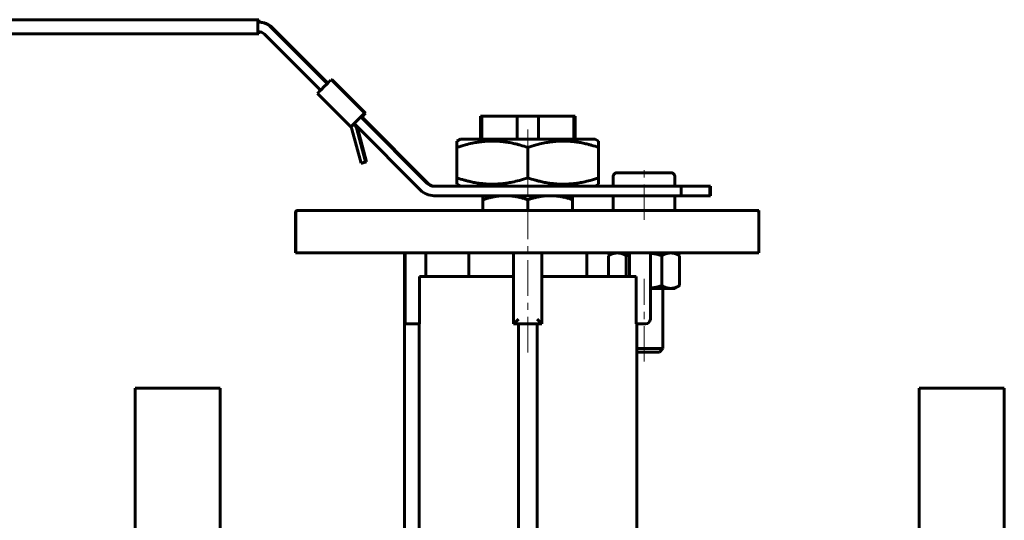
# Model space of a CAD drawing. Header units: millimetres. Extents: x -212 to 214, y -149 to 149.
# Tile 3 of 3: x 1 to 209, y 43 to 149. Entities that reach past the tile are written whole.
import ezdxf

# ---------------------------------------------------------------- set-up
doc = ezdxf.new("R2010")
doc.units = ezdxf.units.MM
doc.linetypes.add('K5LT_AXLED', pattern=[12, 7.5, -1.5, 1.5, -1.5])
doc.linetypes.add('K5LT_BASIC', pattern=[0])
doc.layers.add('Системный слой (1)', color=7, linetype='Continuous', true_color=0x6c6c6c)

# ---------------------------------------------------------------- blocks, each defined once
blk = doc.blocks.new('U5')
at = {"layer": 'Системный слой (1)', "color": 143, "linetype": 'K5LT_BASIC', "lineweight": 60, "true_color": 0x33acca}
for p, q in [((134.51, 92.18), (135.28, 92.3)), ((135.28, 92.3), (136.08, 92.46)), ((136.08, 92.46), (136.93, 92.69))]:
    blk.add_line(p, q, dxfattribs=at)
blk = doc.blocks.new('U6')
at = {"layer": 'Системный слой (1)', "color": 143, "linetype": 'K5LT_BASIC', "lineweight": 60, "true_color": 0x33acca}
for p, q in [((126.67, 115.8), (126.67, 113.73)), ((126.67, 111.73), (126.67, 108.6))]:
    blk.add_line(p, q, dxfattribs=at)
blk = doc.blocks.new('U7')
at = {"layer": 'Системный слой (1)', "color": 143, "linetype": 'K5LT_BASIC', "lineweight": 60, "true_color": 0x33acca}
for p, q in [((129.66, 99.09), (129.42, 99.02)), ((129.89, 99.15), (129.66, 99.09)), ((130.12, 99.21), (129.89, 99.15))]:
    blk.add_line(p, q, dxfattribs=at)
blk = doc.blocks.new('U8')
at = {"layer": 'Системный слой (1)', "color": 143, "linetype": 'K5LT_BASIC', "lineweight": 60, "true_color": 0x33acca}
for p, q in [((139.67, 115.8), (139.67, 113.73)), ((139.67, 111.73), (139.67, 108.6))]:
    blk.add_line(p, q, dxfattribs=at)
blk = doc.blocks.new('U9')
at = {"layer": 'Системный слой (1)', "color": 143, "linetype": 'K5LT_BASIC', "lineweight": 60, "true_color": 0x33acca}
for p, q in [((131.66, 78.6), (133.17, 78.6)), ((133.17, 78.6), (136.41, 78.6))]:
    blk.add_line(p, q, dxfattribs=at)
blk = doc.blocks.new('U10')
at = {"layer": 'Системный слой (1)', "color": 143, "linetype": 'K5LT_BASIC', "lineweight": 60, "true_color": 0x33acca}
for p, q in [((135.28, 99.41), (134.51, 99.53)), ((136.08, 99.25), (135.28, 99.41)), ((136.93, 99.02), (136.08, 99.25))]:
    blk.add_line(p, q, dxfattribs=at)
blk = doc.blocks.new('U11')
at = {"layer": 'Системный слой (1)', "color": 143, "linetype": 'K5LT_BASIC', "lineweight": 60, "true_color": 0x33acca}
for p, q in [((108.56, 123.73), (94.31, 123.73)), ((122.81, 123.73), (108.56, 123.73))]:
    blk.add_line(p, q, dxfattribs=at)
blk = doc.blocks.new('U12')
at = {"layer": 'Системный слой (1)', "color": 143, "linetype": 'K5LT_BASIC', "lineweight": 60, "true_color": 0x33acca}
for p, q in [((51.66, 146.49), (51.65, 146.03)), ((51.65, 146.03), (51.65, 146))]:
    blk.add_line(p, q, dxfattribs=at)
blk = doc.blocks.new('U13')
at = {"layer": 'Системный слой (1)', "color": 143, "linetype": 'K5LT_BASIC', "lineweight": 60, "true_color": 0x33acca}
for p, q in [((51.65, 149), (51.66, 148.71)), ((51.66, 148.71), (51.66, 148.5))]:
    blk.add_line(p, q, dxfattribs=at)
blk = doc.blocks.new('U14')
at = {"layer": 'Системный слой (1)', "color": 143, "linetype": 'K5LT_BASIC', "lineweight": 60, "true_color": 0x33acca}
for p, q in [((73.42, 128.39), (74.12, 129.1)), ((74.12, 129.1), (74.19, 129.17)), ((74.19, 129.17), (74.19, 129.17))]:
    blk.add_line(p, q, dxfattribs=at)
blk = doc.blocks.new('U15')
at = {"layer": 'Системный слой (1)', "color": 143, "linetype": 'K5LT_BASIC', "lineweight": 60, "true_color": 0x33acca}
for p, q in [((72.48, 127.69), (71.49, 126.69)), ((71.49, 126.69), (71.08, 126.28)), ((71.08, 126.28), (71.08, 126.28))]:
    blk.add_line(p, q, dxfattribs=at)
blk = doc.blocks.new('U16')
at = {"layer": 'Системный слой (1)', "color": 143, "linetype": 'K5LT_BASIC', "lineweight": 60, "true_color": 0x33acca}
for p in [(73.41, 128.4), (73.48, 128.47)]:
    blk.add_line(p, (73.48, 128.47), dxfattribs=at)

msp = doc.modelspace()

# ---------------------------------------------------------------- linework, layer by layer
at = {"layer": 'Системный слой (1)', "color": 143, "linetype": 'K5LT_BASIC', "lineweight": 60, "true_color": 0x33acca}
for p, q in [((51.44, 149), (-91.44, 149)), ((51.65, 149), (51.44, 149)), ((51.44, 146.5), (51.44, 148.5)), ((51.44, 148.5), (51.65, 148.5)), ((51.44, 148), (51.44, 147)), ((-91.44, 146), (51.44, 146)), ((51.44, 146), (51.65, 146)), ((52.85, 145.91), (64.71, 134.06)), ((66.12, 135.47), (54.27, 147.33)), ((66.23, 135.58), (54.48, 147.33)), ((66.91, 136.25), (66.99, 136.25)), ((66.99, 136.25), (74.06, 129.17)), ((67.01, 136.22), (67.04, 136.25)), ((67.04, 136.25), (67.12, 136.25)), ((74.11, 129.17), (67.04, 136.25)), ((67.12, 136.25), (74.19, 129.17)), ((65.41, 134.76), (65.48, 134.83)), ((71.08, 126.28), (64.01, 133.35)), ((72.55, 127.76), (72.48, 127.69)), ((72.49, 127.69), (72.56, 127.76)), ((73.17, 128.37), (73.2, 128.4)), ((73.2, 128.4), (73.2, 128.4)), ((87.28, 114.32), (73.2, 128.4)), ((73.27, 128.47), (73.35, 128.47)), ((73.34, 128.47), (73.41, 128.4)), ((73.35, 128.47), (74.06, 129.17)), ((73.4, 128.47), (73.38, 128.49)), ((73.4, 128.47), (74.11, 129.17)), ((73.48, 128.47), (73.4, 128.47)), ((73.41, 128.4), (73.41, 128.4)), ((87.49, 114.32), (73.41, 128.4)), ((74.06, 129.17), (73.98, 129.17)), ((74.19, 129.17), (74.11, 129.17)), ((98.83, 128.55), (98.56, 128.55)), ((98.56, 128.55), (98.56, 123.73)), ((106.28, 128.55), (98.83, 128.55)), ((98.83, 128.55), (98.83, 123.73)), ((110.85, 128.55), (106.28, 128.55)), ((106.28, 128.55), (106.28, 123.73)), ((118.3, 128.55), (110.85, 128.55)), ((110.85, 128.55), (110.85, 123.73)), ((118.3, 128.55), (118.3, 123.73)), ((118.56, 128.55), (118.3, 128.55)), ((118.56, 128.55), (118.56, 123.73)), ((71.79, 126.98), (71.08, 126.28)), ((73.27, 118.62), (71.34, 125.83)), ((71.78, 126.98), (71.88, 127.08)), ((71.78, 126.98), (85.86, 112.9)), ((72.31, 126.09), (71.85, 126.91)), ((74.24, 118.88), (72.31, 126.09)), ((72.43, 126.34), (72.52, 126.09)), ((72.52, 126.09), (74.45, 118.88)), ((93.56, 123.3), (94.31, 123.73)), ((93.56, 121.96), (93.56, 123.3)), ((123.56, 123.3), (122.81, 123.73)), ((123.56, 123.3), (123.56, 121.96)), ((93.56, 115.5), (93.56, 121.96)), ((108.56, 115.5), (108.56, 121.96)), ((123.56, 115.5), (123.56, 121.96)), ((73.27, 118.62), (74.24, 118.88)), ((73.48, 118.62), (74.45, 118.88)), ((74.45, 118.88), (74.24, 118.88)), ((73.48, 118.62), (73.27, 118.62)), ((93.56, 114.16), (93.56, 115.5)), ((123.56, 115.5), (123.56, 114.16)), ((138.87, 116.6), (127.47, 116.6)), ((141.04, 113.73), (88.69, 113.73)), ((94.31, 113.73), (93.56, 114.16)), ((122.81, 113.73), (123.56, 114.16)), ((141.04, 113.73), (141.04, 111.73)), ((147.07, 113.73), (141.04, 113.73)), ((147.07, 111.73), (147.07, 113.73)), ((147.21, 113.73), (147.07, 113.73)), ((147.21, 113.73), (147.21, 111.73)), ((141.04, 111.73), (88.69, 111.73)), ((99.06, 110.88), (99.06, 111.73)), ((99.06, 108.6), (99.06, 110.88)), ((108.56, 108.6), (108.56, 110.88)), ((118.06, 111.73), (118.06, 110.88)), ((118.06, 108.6), (118.06, 110.88)), ((141.04, 111.73), (147.07, 111.73)), ((147.21, 111.73), (147.07, 111.73)), ((59.86, 108.6), (59.86, 108.6)), ((59.9, 108.6), (59.86, 108.6)), ((59.95, 108.6), (59.9, 108.6)), ((59.99, 108.6), (59.95, 108.6)), ((74.51, 108.6), (59.99, 108.6)), ((142.51, 108.6), (74.51, 108.6)), ((156.99, 108.6), (142.51, 108.6)), ((156.99, 108.6), (157.45, 108.6)), ((157.45, 108.6), (157.45, 108.28)), ((59.36, 99.6), (59.36, 108.1)), ((59.36, 108.1), (59.36, 108.1)), ((59.4, 99.6), (59.4, 108.1)), ((59.45, 99.6), (59.45, 108.1)), ((157.49, 108.1), (157.49, 108.1)), ((157.49, 99.6), (157.49, 108.1)), ((59.36, 99.6), (59.36, 99.6)), ((59.36, 99.6), (59.4, 99.6)), ((59.4, 99.6), (59.45, 99.6)), ((59.45, 99.6), (59.49, 99.6)), ((59.49, 99.6), (74.51, 99.6)), ((74.51, 99.6), (142.51, 99.6)), ((82.46, 26), (82.46, 99.6)), ((82.61, 99.6), (82.61, 84.6)), ((87, 94.6), (87, 99.6)), ((96.06, 94.6), (96.06, 99.6)), ((105.56, 99.6), (105.56, 84.6)), ((111.56, 84.6), (111.56, 99.6)), ((121.06, 94.6), (121.06, 99.6)), ((126.67, 99.6), (125.67, 99.02)), ((125.67, 94.6), (125.67, 99.02)), ((129.42, 94.6), (129.42, 99.02)), ((130.12, 99.6), (130.12, 94.6)), ((134.51, 85.6), (134.51, 99.6)), ((136.93, 92.69), (136.93, 99.02)), ((139.67, 99.6), (140.68, 99.02)), ((140.68, 92.69), (140.68, 99.02)), ((142.51, 99.6), (157.49, 99.6)), ((85.66, 94.6), (105.56, 94.6)), ((85.66, 94.6), (85.66, 84.6)), ((111.56, 94.6), (131.47, 94.6)), ((131.47, 94.6), (131.47, 84.6)), ((138.8, 92.1), (134.51, 92.1)), ((137.17, 92.1), (137.17, 79.37)), ((139.67, 92.1), (138.8, 92.1)), ((139.67, 92.1), (140.68, 92.69)), ((105.56, 84.6), (106.56, 85.6)), ((110.56, 85.6), (111.56, 84.6)), ((82.61, 84.6), (83.61, 84.6)), ((85.66, 84.6), (83.61, 84.6)), ((85.6, 20.95), (85.6, 84.6)), ((105.56, 84.6), (111.56, 84.6)), ((106.56, 15.72), (106.56, 84.6)), ((110.56, 15.72), (110.56, 84.6)), ((133.51, 84.6), (131.47, 84.6)), ((131.66, 21), (131.66, 84.6)), ((133.17, 79.37), (131.66, 79.37)), ((137.17, 79.37), (133.17, 79.37)), ((136.41, 78.6), (137.17, 79.37)), ((25.44, 71), (25.44, -149)), ((43.44, 71), (25.44, 71)), ((43.44, 71), (43.44, -149)), ((191.44, 71), (209.44, 71)), ((191.44, 71), (191.44, -149)), ((209.44, 71), (209.44, -149))]:
    msp.add_line(p, q, dxfattribs=at)
at = {"layer": 'Системный слой (1)', "color": 30, "linetype": 'K5LT_AXLED', "lineweight": 18, "true_color": 0xff8000}
for p, q in [((108.56, 119.96), (108.56, 125.73)), ((108.56, 111.73), (108.56, 117.5)), ((133.17, 106.6), (133.17, 118.6)), ((108.56, 78.55), (108.56, 108.55)), ((133.17, 76.6), (133.17, 94.1))]:
    msp.add_line(p, q, dxfattribs=at)
at = {"layer": 'Системный слой (1)', "color": 143, "linetype": 'K5LT_BASIC', "lineweight": 60, "true_color": 0x33acca}
for centre, radius, start, end in [((127.47, 115.8), 0.8, 90, 180), ((138.87, 115.8), 0.8, 0, 90), ((59.86, 108.1), 0.5, 90, 180), ((156.99, 108.1), 0.5, 0, 90), ((133.51, 85.6), 1, 270, 0)]:
    msp.add_arc(centre, radius, start, end, dxfattribs=at)
for centre, major_axis, ratio, start_param, end_param in [((51.44, 148), (0, -1), 0.006169, 3.141593, 4.712389), ((51.44, 144.5), (0, 4), 0.999981, 5.497787, 6.283185), ((51.65, 144.5), (0, 4), 0.999981, 5.497787, 6.283185), ((51.44, 147), (0, -1), 0.006169, 4.712389, 6.283185), ((51.44, 144.5), (0, 2), 0.999981, 5.497787, 6.283185), ((65.49, 134.83), (-1.41, -1.41), 0.004362, 3.145955, 4.716751), ((65.7, 134.83), (1.41, 1.41), 0.004362, 0, 0.004362), ((65.42, 134.76), (-1.41, -1.41), 0.004362, 4.716751, 6.283185), ((72.49, 127.69), (-0.707, -0.707), 0.004362, 4.716751, 5.763949), ((72.57, 127.76), (1.41, 1.41), 0.004362, 0.004362, 1.575159), ((72.57, 127.76), (-0.707, -0.707), 0.004362, 3.669554, 4.716751), ((72.57, 127.76), (0.707, 0.707), 0.004362, 0.004362, 0.455389), ((70.37, 125.57), (0, 1), 0.999981, 4.974188, 5.497787), ((88.69, 115.73), (0, -4), 0.999981, 5.497787, 6.283185), ((88.69, 115.73), (0, -2), 0.999981, 5.497787, 6.283185), ((88.91, 115.73), (0, -2), 0.999981, 5.497787, 6.283185), ((59.9, 108.1), (0, -0.5), 0.998151, 3.141593, 4.712389), ((59.95, 108.1), (-0.501, 0), 0.998213, 4.712389, 6.283185)]:
    msp.add_ellipse(centre, major_axis=major_axis, ratio=ratio, start_param=start_param, end_param=end_param, dxfattribs=at)
for points in [[(108.56, 121.96), (108.05, 122.13), (107.29, 122.36), (106.2, 122.65), (105.45, 122.82), (104.75, 122.96), (104.04, 123.08), (103.36, 123.17), (102.7, 123.23), (102.08, 123.28), (101.32, 123.3), (100.45, 123.29), (99.61, 123.25), (98.8, 123.17), (97.88, 123.05), (96.72, 122.84), (95.24, 122.48), (94.15, 122.15), (93.56, 121.96)], [(123.56, 121.96), (123.05, 122.13), (122.29, 122.36), (121.2, 122.65), (120.45, 122.82), (119.75, 122.96), (119.04, 123.08), (118.36, 123.17), (117.7, 123.23), (117.08, 123.28), (116.32, 123.3), (115.45, 123.29), (114.61, 123.25), (113.8, 123.17), (112.88, 123.05), (111.72, 122.84), (110.24, 122.48), (109.15, 122.15), (108.56, 121.96)], [(93.56, 115.5), (94.07, 115.33), (94.83, 115.1), (95.92, 114.81), (96.68, 114.64), (97.37, 114.5), (98.08, 114.38), (98.77, 114.29), (99.42, 114.23), (100.05, 114.19), (100.8, 114.16), (101.68, 114.17), (102.51, 114.21), (103.32, 114.29), (104.25, 114.41), (105.4, 114.62), (106.89, 114.98), (107.97, 115.31), (108.56, 115.5)], [(108.56, 115.5), (109.07, 115.33), (109.83, 115.1), (110.92, 114.81), (111.68, 114.64), (112.37, 114.5), (113.08, 114.38), (113.77, 114.29), (114.42, 114.23), (115.05, 114.19), (115.8, 114.16), (116.68, 114.17), (117.51, 114.21), (118.32, 114.29), (119.25, 114.41), (120.4, 114.62), (121.89, 114.98), (122.97, 115.31), (123.56, 115.5)]]:
    msp.add_open_spline(points, degree=3, knots=[0, 0, 0, 0, 1.994782, 2.926302, 4.194736, 4.869488, 5.569083, 6.869879, 7.454581, 8.04408, 9.199436, 10.287542, 11.31741, 12.330313, 13.330634, 14.800806, 16.699291, 19, 19, 19, 19], dxfattribs=at)
for points in [[(103.81, 111.73), (101.61, 111.73), (99.06, 110.88)], [(108.56, 110.88), (106.02, 111.73), (103.81, 111.73)], [(113.31, 111.73), (111.11, 111.73), (108.56, 110.88)], [(118.06, 110.88), (115.52, 111.73), (113.31, 111.73)], [(127.54, 99.6), (126.67, 99.6), (125.67, 99.02)], [(129.42, 99.02), (128.41, 99.6), (127.54, 99.6)], [(138.8, 99.6), (137.93, 99.6), (136.93, 99.02)], [(140.68, 99.02), (139.67, 99.6), (138.8, 99.6)], [(136.93, 92.69), (137.93, 92.1), (138.8, 92.1)], [(138.8, 92.1), (139.67, 92.1), (140.68, 92.69)]]:
    msp.add_rational_spline(points, [1, 1.0379548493, 1], degree=2, dxfattribs=at)

# ---------------------------------------------------------------- block references
at = {"layer": 'Системный слой (1)'}
for name in ['U13', 'U12', 'U15', 'U16', 'U14', 'U11', 'U6', 'U8', 'U7', 'U10', 'U5', 'U9']:
    msp.add_blockref(name, (0, 0), dxfattribs=at)

doc.saveas('drawing.dxf')
